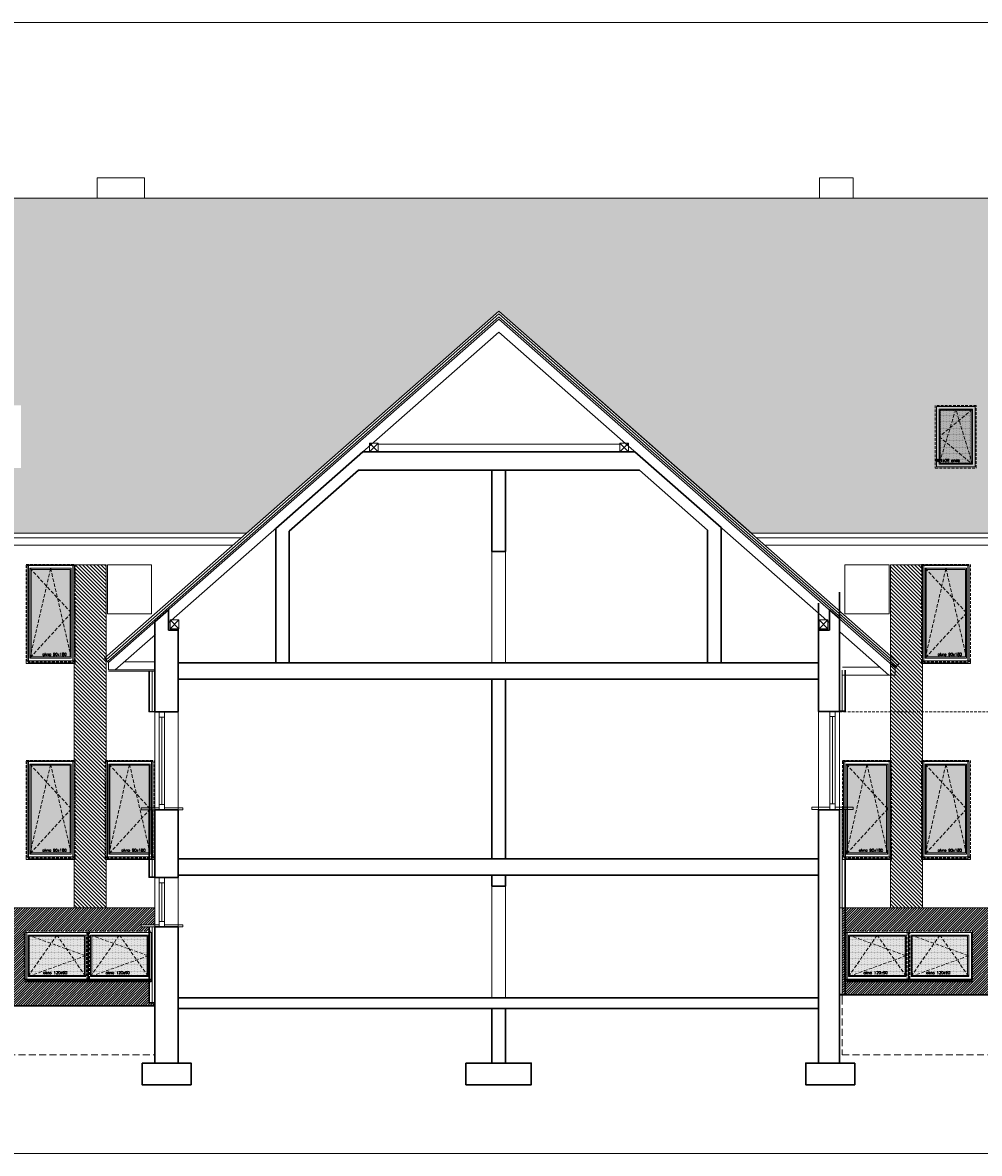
# Model space of a CAD drawing. Header units: millimetres. Extents: x 23192 to 177760, y -399809 to -79279.
# Tile 7 of 256: x 56499 to 58257, y -241830 to -239753. Entities that reach past the tile are written whole.
import ezdxf

# ---------------------------------------------------------------- set-up
doc = ezdxf.new("R2010")
doc.units = ezdxf.units.MM
for name, pattern in [('CACHE', [9.525, 6.35, -3.175]), ('CARKOVANA', [7.5, 5, -2.5]), ('HIDDEN', [9.525, 6.35, -3.175])]:
    doc.linetypes.add(name, pattern=pattern)
doc.layers.get('0').update_dxf_attribs({"lineweight": 0})
for name, color, linetype, lineweight in [('! opisy okien elewacja', 7, 'Continuous', 0), ('!! 0_ Istn-okna', 6, 'Continuous', 13), ('!! 0_ Istn-sciany', 3, 'Continuous', 30), ('!! 0_ Istn-widok', 1, 'Continuous', 15), ('!! 0_ WIDOK ELEWACJA', 4, 'Continuous', 0), ('!! 0_Istn-cienka', 4, 'Continuous', 9), ('!! 0_Istn-drzwi', 1, 'Continuous', 13), ('!! 1_ tynk zewn  - nowy', 21, 'Continuous', 20), ('!! 1_Hatch dach', 252, 'Continuous', 5), ('!! 2_ remont Ocieplenie', 4, 'ZIGZAG', 5), ('!! 2_NOWE OKNA WIDOk - remont', 140, 'Continuous', 5), ('!! 2_TYNK OBRYS', 252, 'Continuous', 13)]:
    doc.layers.add(name, color=color, linetype=linetype, lineweight=lineweight)
for name, color, linetype, lineweight, true_color in [('!! 1_ELEWACJA KOLOR', 7, 'Continuous', 13, 0x6888bb), ('!! 1_Wyburzenia', 252, 'CARKOVANA', 13, 0x696969), ('!! 2_ELEWACJA COKÓŁ', 9, 'Continuous', 13, 0x808080)]:
    doc.layers.add(name, color=color, linetype=linetype, lineweight=lineweight, true_color=true_color)
doc.styles.add('TXT', font='simplex.shx')
doc.linetypes.add('ZIGZAG', pattern='A,0.00254,-5.08,[131,ltypeshp.shx,S=5.08,R=0,X=-5.08,Y=0],-10.16,[131,ltypeshp.shx,S=5.08,R=180,X=5.08,Y=0],-5.08', length=20.32254)
pattern_1 = [(45, (-4038.4983, -39195.6034), (-2.24506403, 2.24506403), [])]

# ---------------------------------------------------------------- blocks, each defined once
blk = doc.blocks.new('okno 90x180')
at = {"layer": '!! 1_Hatch dach', "true_color": 0x575757}
h = blk.add_hatch(dxfattribs=at)
h.set_pattern_fill('DOTS', color=251)
h.set_pattern_definition([(0, (-9632.3096, -11392.1331), (0.79375, 1.5875), [0, -1.5875])])
h.paths.add_polyline_path([(9, -10), (81, -10), (81, -171), (9, -171)])
at = {"layer": '!! 0_ Istn-okna', "linetype": 'CARKOVANA', "lineweight": 5}
blk.add_lwpolyline([(0, -1), (90, -1), (90, -180), (0, -180)], close=True, dxfattribs=at)
at = {"layer": '!! 0_ Istn-okna'}
for points in [[(2, -3), (88, -3), (88, -178), (2, -178)], [(7, -8), (83, -8), (83, -173), (7, -173)], [(9, -10), (81, -10), (81, -171), (9, -171)], [(0, -178), (90, -178), (90, -183), (0, -183)]]:
    blk.add_lwpolyline(points, close=True, dxfattribs=at)
at = {"layer": '!! 1_Hatch dach', "color": 251, "linetype": 'CACHE', "true_color": 0x575757}
for points in [[(7, -173), (45, -8), (83, -173)], [(7, -8), (83, -90), (7, -173)]]:
    blk.add_lwpolyline(points, dxfattribs=at)
at = {"insert": (30.1, -163.6), "char_height": 5, "attachment_point": 1, "style": 'TXT'}
blk.add_mtext_dynamic_manual_height_columns('okno 90x180', width=52.63, gutter_width=75, heights=[0], dxfattribs=at)
blk = doc.blocks.new('okno 115x115')
at = {"layer": '!! 1_Hatch dach', "true_color": 0x575757}
h = blk.add_hatch(dxfattribs=at)
h.set_pattern_fill('DOTS', color=251, angle=360)
h.set_pattern_definition([(360, (-21873.4686, 1906.5186), (0.79375, 1.5875), [0, -1.5875])])
h.paths.add_polyline_path([(-12259.7, 13266.7), (-12157.7, 13266.7), (-12157.7, 13194.7), (-12259.7, 13194.7)])
h = blk.add_hatch(dxfattribs=at)
h.set_pattern_fill('ANSI31', color=251, scale=0.2, angle=360)
h.paths.add_polyline_path([(-12264.2, 13187.7), (-12153.2, 13187.7), (-12153.2, 13182.7), (-12264.2, 13182.7)])
at = {"layer": '!! 0_ Istn-okna', "linetype": 'CARKOVANA', "lineweight": 5}
blk.add_lwpolyline([(-12268.7, 13275.7), (-12148.7, 13275.7), (-12148.7, 13185.7), (-12268.7, 13185.7)], close=True, dxfattribs=at)
at = {"layer": '!! 0_ Istn-okna'}
for points in [[(-12266.7, 13273.7), (-12150.7, 13273.7), (-12150.7, 13187.7), (-12266.7, 13187.7)], [(-12261.7, 13268.7), (-12155.7, 13268.7), (-12155.7, 13192.7), (-12261.7, 13192.7)], [(-12259.7, 13266.7), (-12157.7, 13266.7), (-12157.7, 13194.7), (-12259.7, 13194.7)], [(-12266.7, 13187.7), (-12150.7, 13187.7), (-12150.7, 13182.7), (-12266.7, 13182.7)]]:
    blk.add_lwpolyline(points, close=True, dxfattribs=at)
at = {"layer": '!! 1_Hatch dach', "color": 251, "linetype": 'CACHE', "true_color": 0x575757}
for points in [[(-12261.7, 13192.7), (-12208.7, 13268.7), (-12155.7, 13192.7)], [(-12261.7, 13268.7), (-12155.7, 13230.7), (-12261.7, 13192.7)]]:
    blk.add_lwpolyline(points, dxfattribs=at)
at = {"insert": (-12234.1, 13202.1), "char_height": 5, "attachment_point": 1, "style": 'TXT'}
blk.add_mtext_dynamic_manual_height_columns('okno 120x90', width=52.63, gutter_width=75, heights=[0], dxfattribs=at)
blk = doc.blocks.new('OKNO POŁACIOWE')
at = {"layer": '!! 1_Hatch dach', "true_color": 0x575757}
h = blk.add_hatch(dxfattribs=at)
h.set_pattern_fill('DOTS', color=251)
h.set_pattern_definition([(0, (62967.6391, -229507.4222), (0.79375, 1.5875), [0, -1.5875])])
h.paths.add_polyline_path([(72608.9, -218174.3), (72665.9, -218174.3), (72665.9, -218271.3), (72608.9, -218271.3)])
at = {"layer": '!! 0_ Istn-okna', "linetype": 'CARKOVANA', "lineweight": 5}
blk.add_lwpolyline([(72599.9, -218165.3), (72674.9, -218165.3), (72674.9, -218280.3), (72599.9, -218280.3)], close=True, dxfattribs=at)
at = {"layer": '!! 0_ Istn-okna'}
for points in [[(72601.9, -218167.3), (72672.9, -218167.3), (72672.9, -218278.3), (72601.9, -218278.3)], [(72606.9, -218172.3), (72667.9, -218172.3), (72667.9, -218273.3), (72606.9, -218273.3)], [(72608.9, -218174.3), (72665.9, -218174.3), (72665.9, -218271.3), (72608.9, -218271.3)]]:
    blk.add_lwpolyline(points, close=True, dxfattribs=at)
at = {"layer": '!! 1_Hatch dach', "color": 251, "linetype": 'CACHE', "true_color": 0x575757}
for points in [[(72606.9, -218273.3), (72637.4, -218172.3), (72667.9, -218273.3)], [(72606.9, -218172.3), (72667.9, -218222.8), (72606.9, -218273.3)]]:
    blk.add_lwpolyline(points, dxfattribs=at)
at = {"insert": (72630, -218263.9), "char_height": 5, "attachment_point": 1, "style": 'TXT'}
blk.add_mtext_dynamic_manual_height_columns('okno 90x180', width=52.63, gutter_width=75, heights=[0], dxfattribs=at)

msp = doc.modelspace()

# ---------------------------------------------------------------- hatches: boundary and pattern name
at = {"layer": '!! 1_ELEWACJA KOLOR', "true_color": 0x315442}
h = msp.add_hatch(dxfattribs=at)
h.set_pattern_fill('ANSI31', color=129, scale=1.5, angle=-90)
h.paths.add_polyline_path([(56593.56903, -240749.35053), (56652.56903, -240749.35053), (56652.56903, -241379.35053), (56593.56903, -241379.35053)])
h = msp.add_hatch(dxfattribs=at)
h.set_pattern_fill('ANSI31', color=129, scale=1.5, angle=-90)
h.paths.add_polyline_path([(58093.56903, -240749.35053), (58152.56903, -240749.35053), (58152.56903, -241379.35053), (58093.56903, -241379.35053)])
at = {"layer": '!! 1_Hatch dach', "true_color": 0x990000}
h = msp.add_hatch(dxfattribs=at)
h.set_pattern_fill('AR-B88', color=14, scale=0.1, angle=180)
h.paths.add_polyline_path([(58873.06903, -240075.35053), (55873.06903, -240075.35053), (56246.33593, -240349.80011), (56239.06903, -240358.05796), (56239.06903, -240371.5708), (56227.17773, -240371.5708), (56190.56903, -240371.5708), (56190.56903, -240621.52607), (55555.56903, -240621.52607), (55555.56903, -240371.5708), (55507.06903, -240371.5708), (55507.06903, -240358.05796), (55499.80212, -240349.80011), (55873.06903, -240075.35053), (54941.06903, -240075.35053), (54941.06903, -240691.16861), (56910.29832, -240691.16861), (57374.31903, -240282.83038), (57838.33974, -240691.16861), (59895.06903, -240691.16861), (59895.06903, -240075.35053), (58873.06903, -240075.35053), (59246.33593, -240349.80011), (59239.06903, -240358.05796), (59239.06903, -240371.5708), (59227.17773, -240371.5708), (59190.56903, -240371.5708), (59190.56903, -240621.52607), (58555.56903, -240621.52607), (58555.56903, -240371.5708), (58507.06903, -240371.5708), (58507.06903, -240358.05796), (58499.80212, -240349.80011)])
h.paths.add_polyline_path([(56496.06903, -240456.15298), (56496.06903, -240571.15298), (56421.06903, -240571.15298), (56421.06903, -240456.15298)], flags=16)
h.paths.add_polyline_path([(56489.06903, -240463.15298), (56489.06903, -240564.15298), (56428.06903, -240564.15298), (56428.06903, -240463.15298)], flags=0)
h.paths.add_polyline_path([(56487.06903, -240465.15298), (56487.06903, -240511.99724), (56489.06903, -240513.65298), (56487.06903, -240515.30872), (56487.06903, -240557.53003), (56488.46507, -240562.15298), (56430.48487, -240562.15298), (56428.06903, -240564.15298), (56430.06903, -240557.53003), (56430.06903, -240464.80872), (56430.48487, -240465.15298), (56457.96507, -240465.15298), (56458.56903, -240463.15298), (56459.17299, -240465.15298)], flags=0)
h.paths.add_polyline_path([(59495.06903, -240456.15298), (59570.06903, -240456.15298), (59570.06903, -240571.15298), (59495.06903, -240571.15298)], flags=16)
h.paths.add_polyline_path([(59502.06903, -240463.15298), (59563.06903, -240463.15298), (59563.06903, -240564.15298), (59502.06903, -240564.15298)], flags=0)
h.paths.add_polyline_path([(59504.06903, -240464.80872), (59504.48487, -240465.15298), (59531.96507, -240465.15298), (59532.56903, -240463.15298), (59533.17299, -240465.15298), (59561.06903, -240465.15298), (59561.06903, -240511.99724), (59563.06903, -240513.65298), (59561.06903, -240515.30872), (59561.06903, -240557.53003), (59562.46507, -240562.15298), (59504.48487, -240562.15298), (59502.06903, -240564.15298), (59504.06903, -240557.53003)], flags=0)
h.paths.add_polyline_path([(55345.06903, -240456.15298), (55345.06903, -240571.15298), (55270.06903, -240571.15298), (55270.06903, -240456.15298)], flags=16)
h.paths.add_polyline_path([(55338.06903, -240463.15298), (55338.06903, -240564.15298), (55277.06903, -240564.15298), (55277.06903, -240463.15298)], flags=0)
h.paths.add_polyline_path([(55336.06903, -240465.15298), (55336.06903, -240511.99724), (55338.06903, -240513.65298), (55336.06903, -240515.30872), (55336.06903, -240557.53003), (55337.46507, -240562.15298), (55279.48487, -240562.15298), (55277.06903, -240564.15298), (55279.06903, -240557.53003), (55279.06903, -240464.80872), (55279.48487, -240465.15298), (55306.96507, -240465.15298), (55307.56903, -240463.15298), (55308.17299, -240465.15298)], flags=0)
h.paths.add_polyline_path([(55298.89678, -240560.99335), (55349.01583, -240560.99335), (55349.01583, -240553.49335), (55298.89678, -240553.49335)], flags=24)
h.paths.add_polyline_path([(56449.89678, -240560.99335), (56500.01583, -240560.99335), (56500.01583, -240553.49335), (56449.89678, -240553.49335)], flags=24)
h.paths.add_polyline_path([(59523.89678, -240560.99335), (59574.01583, -240560.99335), (59574.01583, -240553.49335), (59523.89678, -240553.49335)], flags=24)
at = {"layer": '!! 2_ELEWACJA COKÓŁ', "true_color": 0x2b2b2c}
h = msp.add_hatch(dxfattribs=at)
h.set_pattern_fill('ANSI31', color=250)
h.set_pattern_definition(pattern_1)
h.paths.add_polyline_path([(56742.06903, -241379.35053), (54963.06903, -241379.35053), (54963.06903, -241559.35053), (56742.06903, -241559.35053), (56742.06903, -241554.35053), (56731.06903, -241554.35053), (56731.06903, -241514.35053), (56504.57562, -241514.35053), (56504.57562, -241422.35053), (56619.57562, -241422.35053), (56731.06903, -241422.35053), (56731.06903, -241414.35053), (56716.92188, -241414.35053), (56716.92188, -241410.43531), (56742.06903, -241410.43531)])
h.paths.add_polyline_path([(55719.57562, -241422.35053), (55836.57562, -241422.35053), (55836.57562, -241514.35053), (55604.57562, -241514.35053), (55604.57562, -241422.35053)], flags=16)
h.paths.add_polyline_path([(55717.57562, -241424.35053), (55717.57562, -241510.35053), (55606.57562, -241510.35053), (55606.57562, -241424.35053)], flags=0)
h.paths.add_polyline_path([(55712.57562, -241429.35053), (55712.57562, -241505.35053), (55611.57562, -241505.35053), (55611.57562, -241429.35053)], flags=0)
h.paths.add_polyline_path([(55662.07562, -241429.35053), (55663.40457, -241431.35053), (55710.57562, -241431.35053), (55710.57562, -241466.59806), (55712.57562, -241467.35053), (55710.57562, -241468.10301), (55710.57562, -241502.34063), (55711.24668, -241503.35053), (55616.89141, -241503.35053), (55611.57562, -241505.35053), (55613.57562, -241502.34063), (55613.57562, -241430.10301), (55616.89141, -241431.35053), (55660.74668, -241431.35053)], flags=0)
h.paths.add_polyline_path([(55721.57562, -241424.35053), (55832.57562, -241424.35053), (55832.57562, -241510.35053), (55721.57562, -241510.35053)], flags=0)
h.paths.add_polyline_path([(55726.57562, -241429.35053), (55827.57562, -241429.35053), (55827.57562, -241505.35053), (55726.57562, -241505.35053)], flags=0)
h.paths.add_polyline_path([(55731.89141, -241431.35053), (55775.74668, -241431.35053), (55777.07562, -241429.35053), (55778.40457, -241431.35053), (55825.57562, -241431.35053), (55825.57562, -241466.59806), (55827.57562, -241467.35053), (55825.57562, -241468.10301), (55825.57562, -241502.34063), (55826.24668, -241503.35053), (55731.89141, -241503.35053), (55726.57562, -241505.35053), (55728.57562, -241502.34063), (55728.57562, -241430.10301)], flags=0)
h.paths.add_polyline_path([(55536.57562, -241514.35053), (55304.57562, -241514.35053), (55304.57562, -241422.35053), (55419.57562, -241422.35053), (55536.57562, -241422.35053)], flags=16)
h.paths.add_polyline_path([(55532.57562, -241424.35053), (55532.57562, -241510.35053), (55421.57562, -241510.35053), (55421.57562, -241424.35053)], flags=0)
h.paths.add_polyline_path([(55527.57562, -241429.35053), (55527.57562, -241505.35053), (55426.57562, -241505.35053), (55426.57562, -241429.35053)], flags=0)
h.paths.add_polyline_path([(55525.57562, -241431.35053), (55525.57562, -241466.59806), (55527.57562, -241467.35053), (55525.57562, -241468.10301), (55525.57562, -241502.34063), (55526.24668, -241503.35053), (55431.89141, -241503.35053), (55426.57562, -241505.35053), (55428.57562, -241502.34063), (55428.57562, -241430.10301), (55431.89141, -241431.35053), (55475.74668, -241431.35053), (55477.07562, -241429.35053), (55478.40457, -241431.35053)], flags=0)
h.paths.add_polyline_path([(55417.57562, -241424.35053), (55417.57562, -241510.35053), (55306.57562, -241510.35053), (55306.57562, -241424.35053)], flags=0)
h.paths.add_polyline_path([(55412.57562, -241429.35053), (55412.57562, -241505.35053), (55311.57562, -241505.35053), (55311.57562, -241429.35053)], flags=0)
h.paths.add_polyline_path([(55904.57562, -241422.35053), (56019.57562, -241422.35053), (56136.57562, -241422.35053), (56136.57562, -241514.35053), (55904.57562, -241514.35053)], flags=16)
h.paths.add_polyline_path([(55410.57562, -241431.35053), (55410.57562, -241466.59806), (55412.57562, -241467.35053), (55410.57562, -241468.10301), (55410.57562, -241502.34063), (55411.24668, -241503.35053), (55316.89141, -241503.35053), (55311.57562, -241505.35053), (55313.57562, -241502.34063), (55313.57562, -241430.10301), (55316.89141, -241431.35053), (55360.74668, -241431.35053), (55362.07562, -241429.35053), (55363.40457, -241431.35053)], flags=0)
h.paths.add_polyline_path([(55906.57562, -241424.35053), (56017.57562, -241424.35053), (56017.57562, -241510.35053), (55906.57562, -241510.35053)], flags=0)
h.paths.add_polyline_path([(55911.57562, -241429.35053), (56012.57562, -241429.35053), (56012.57562, -241505.35053), (55911.57562, -241505.35053)], flags=0)
h.paths.add_polyline_path([(55913.57562, -241430.10301), (55916.89141, -241431.35053), (55960.74668, -241431.35053), (55962.07562, -241429.35053), (55963.40457, -241431.35053), (56010.57562, -241431.35053), (56010.57562, -241466.59806), (56012.57562, -241467.35053), (56010.57562, -241468.10301), (56010.57562, -241502.34063), (56011.24668, -241503.35053), (55916.89141, -241503.35053), (55911.57562, -241505.35053), (55913.57562, -241502.34063)], flags=0)
h.paths.add_polyline_path([(56021.57562, -241424.35053), (56132.57562, -241424.35053), (56132.57562, -241510.35053), (56021.57562, -241510.35053)], flags=0)
h.paths.add_polyline_path([(56026.57562, -241429.35053), (56127.57562, -241429.35053), (56127.57562, -241505.35053), (56026.57562, -241505.35053)], flags=0)
h.paths.add_polyline_path([(56028.57562, -241430.10301), (56031.89141, -241431.35053), (56075.74668, -241431.35053), (56077.07562, -241429.35053), (56078.40457, -241431.35053), (56125.57562, -241431.35053), (56125.57562, -241466.59806), (56127.57562, -241467.35053), (56125.57562, -241468.10301), (56125.57562, -241502.34063), (56126.24668, -241503.35053), (56031.89141, -241503.35053), (56026.57562, -241505.35053), (56028.57562, -241502.34063)], flags=0)
h.paths.add_polyline_path([(55236.57562, -241514.35053), (55004.57562, -241514.35053), (55004.57562, -241422.35053), (55119.57562, -241422.35053), (55236.57562, -241422.35053)], flags=16)
h.paths.add_polyline_path([(55232.57562, -241424.35053), (55232.57562, -241510.35053), (55121.57562, -241510.35053), (55121.57562, -241424.35053)], flags=0)
h.paths.add_polyline_path([(55227.57562, -241429.35053), (55227.57562, -241505.35053), (55126.57562, -241505.35053), (55126.57562, -241429.35053)], flags=0)
h.paths.add_polyline_path([(55225.57562, -241431.35053), (55225.57562, -241466.59806), (55227.57562, -241467.35053), (55225.57562, -241468.10301), (55225.57562, -241502.34063), (55226.24668, -241503.35053), (55131.89141, -241503.35053), (55126.57562, -241505.35053), (55128.57562, -241502.34063), (55128.57562, -241430.10301), (55131.89141, -241431.35053), (55175.74668, -241431.35053), (55177.07562, -241429.35053), (55178.40457, -241431.35053)], flags=0)
h.paths.add_polyline_path([(55117.57562, -241424.35053), (55117.57562, -241510.35053), (55006.57562, -241510.35053), (55006.57562, -241424.35053)], flags=0)
h.paths.add_polyline_path([(55112.57562, -241429.35053), (55112.57562, -241505.35053), (55011.57562, -241505.35053), (55011.57562, -241429.35053)], flags=0)
h.paths.add_polyline_path([(56204.57562, -241422.35053), (56319.57562, -241422.35053), (56436.57562, -241422.35053), (56436.57562, -241514.35053), (56204.57562, -241514.35053)], flags=16)
h.paths.add_polyline_path([(55110.57562, -241431.35053), (55110.57562, -241466.59806), (55112.57562, -241467.35053), (55110.57562, -241468.10301), (55110.57562, -241502.34063), (55111.24668, -241503.35053), (55016.89141, -241503.35053), (55011.57562, -241505.35053), (55013.57562, -241502.34063), (55013.57562, -241430.10301), (55016.89141, -241431.35053), (55060.74668, -241431.35053), (55062.07562, -241429.35053), (55063.40457, -241431.35053)], flags=0)
h.paths.add_polyline_path([(56206.57562, -241424.35053), (56317.57562, -241424.35053), (56317.57562, -241510.35053), (56206.57562, -241510.35053)], flags=0)
h.paths.add_polyline_path([(56211.57562, -241429.35053), (56312.57562, -241429.35053), (56312.57562, -241505.35053), (56211.57562, -241505.35053)], flags=0)
h.paths.add_polyline_path([(56213.57562, -241430.10301), (56216.89141, -241431.35053), (56260.74668, -241431.35053), (56262.07562, -241429.35053), (56263.40457, -241431.35053), (56310.57562, -241431.35053), (56310.57562, -241466.59806), (56312.57562, -241467.35053), (56310.57562, -241468.10301), (56310.57562, -241502.34063), (56311.24668, -241503.35053), (56216.89141, -241503.35053), (56211.57562, -241505.35053), (56213.57562, -241502.34063)], flags=0)
h.paths.add_polyline_path([(56321.57562, -241424.35053), (56432.57562, -241424.35053), (56432.57562, -241510.35053), (56321.57562, -241510.35053)], flags=0)
h.paths.add_polyline_path([(56326.57562, -241429.35053), (56427.57562, -241429.35053), (56427.57562, -241505.35053), (56326.57562, -241505.35053)], flags=0)
h.paths.add_polyline_path([(56328.57562, -241430.10301), (56331.89141, -241431.35053), (56375.74668, -241431.35053), (56377.07562, -241429.35053), (56378.40457, -241431.35053), (56425.57562, -241431.35053), (56425.57562, -241466.59806), (56427.57562, -241467.35053), (56425.57562, -241468.10301), (56425.57562, -241502.34063), (56426.24668, -241503.35053), (56331.89141, -241503.35053), (56326.57562, -241505.35053), (56328.57562, -241502.34063)], flags=0)
h.paths.add_polyline_path([(56350.40337, -241502.1909), (56399.57004, -241502.1909), (56399.57004, -241494.6909), (56350.40337, -241494.6909)], flags=8)
h.paths.add_polyline_path([(56235.40337, -241502.1909), (56284.57004, -241502.1909), (56284.57004, -241494.6909), (56235.40337, -241494.6909)], flags=8)
h.paths.add_polyline_path([(56050.40337, -241502.1909), (56099.57004, -241502.1909), (56099.57004, -241494.6909), (56050.40337, -241494.6909)], flags=8)
h.paths.add_polyline_path([(55935.40337, -241502.1909), (55984.57004, -241502.1909), (55984.57004, -241494.6909), (55935.40337, -241494.6909)], flags=8)
h.paths.add_polyline_path([(55750.40337, -241502.1909), (55799.57004, -241502.1909), (55799.57004, -241494.6909), (55750.40337, -241494.6909)], flags=8)
h.paths.add_polyline_path([(55635.40337, -241502.1909), (55684.57004, -241502.1909), (55684.57004, -241494.6909), (55635.40337, -241494.6909)], flags=8)
h.paths.add_polyline_path([(55450.40337, -241502.1909), (55499.57004, -241502.1909), (55499.57004, -241494.6909), (55450.40337, -241494.6909)], flags=8)
h.paths.add_polyline_path([(55335.40337, -241502.1909), (55384.57004, -241502.1909), (55384.57004, -241494.6909), (55335.40337, -241494.6909)], flags=8)
h.paths.add_polyline_path([(55150.40337, -241502.1909), (55199.57004, -241502.1909), (55199.57004, -241494.6909), (55150.40337, -241494.6909)], flags=8)
h.paths.add_polyline_path([(55035.40337, -241502.1909), (55084.57004, -241502.1909), (55084.57004, -241494.6909), (55035.40337, -241494.6909)], flags=8)
h = msp.add_hatch(dxfattribs=at)
h.set_pattern_fill('ANSI31', color=250)
h.set_pattern_definition(pattern_1)
h.paths.add_polyline_path([(59805.06903, -241379.35053), (58005.06903, -241379.35053), (58005.06903, -241538.93262), (59805.06903, -241538.93262)])
h.paths.add_polyline_path([(59212.06903, -241422.35053), (59327.06903, -241422.35053), (59444.06903, -241422.35053), (59444.06903, -241514.35053), (59212.06903, -241514.35053)], flags=16)
h.paths.add_polyline_path([(59214.06903, -241424.35053), (59325.06903, -241424.35053), (59325.06903, -241510.35053), (59214.06903, -241510.35053)], flags=0)
h.paths.add_polyline_path([(59219.06903, -241429.35053), (59320.06903, -241429.35053), (59320.06903, -241505.35053), (59219.06903, -241505.35053)], flags=0)
h.paths.add_polyline_path([(59224.38482, -241431.35053), (59268.24008, -241431.35053), (59269.56903, -241429.35053), (59270.89798, -241431.35053), (59318.06903, -241431.35053), (59318.06903, -241466.59806), (59320.06903, -241467.35053), (59318.06903, -241468.10301), (59318.06903, -241502.34063), (59318.74008, -241503.35053), (59224.38482, -241503.35053), (59219.06903, -241505.35053), (59221.06903, -241502.34063), (59221.06903, -241430.10301)], flags=0)
h.paths.add_polyline_path([(59144.06903, -241514.35053), (58912.06903, -241514.35053), (58912.06903, -241422.35053), (59027.06903, -241422.35053), (59144.06903, -241422.35053)], flags=16)
h.paths.add_polyline_path([(59140.06903, -241424.35053), (59140.06903, -241510.35053), (59029.06903, -241510.35053), (59029.06903, -241424.35053)], flags=0)
h.paths.add_polyline_path([(59135.06903, -241429.35053), (59135.06903, -241505.35053), (59034.06903, -241505.35053), (59034.06903, -241429.35053)], flags=0)
h.paths.add_polyline_path([(59133.06903, -241431.35053), (59133.06903, -241466.59806), (59135.06903, -241467.35053), (59133.06903, -241468.10301), (59133.06903, -241502.34063), (59133.74008, -241503.35053), (59039.38482, -241503.35053), (59034.06903, -241505.35053), (59036.06903, -241502.34063), (59036.06903, -241430.10301), (59039.38482, -241431.35053), (59083.24008, -241431.35053), (59084.56903, -241429.35053), (59085.89798, -241431.35053)], flags=0)
h.paths.add_polyline_path([(59329.06903, -241424.35053), (59440.06903, -241424.35053), (59440.06903, -241510.35053), (59329.06903, -241510.35053)], flags=0)
h.paths.add_polyline_path([(59334.06903, -241429.35053), (59435.06903, -241429.35053), (59435.06903, -241505.35053), (59334.06903, -241505.35053)], flags=0)
h.paths.add_polyline_path([(59339.38482, -241431.35053), (59383.24008, -241431.35053), (59384.56903, -241429.35053), (59385.89798, -241431.35053), (59433.06903, -241431.35053), (59433.06903, -241466.59806), (59435.06903, -241467.35053), (59433.06903, -241468.10301), (59433.06903, -241502.34063), (59433.74008, -241503.35053), (59339.38482, -241503.35053), (59334.06903, -241505.35053), (59336.06903, -241502.34063), (59336.06903, -241430.10301)], flags=0)
h.paths.add_polyline_path([(59025.06903, -241424.35053), (59025.06903, -241510.35053), (58914.06903, -241510.35053), (58914.06903, -241424.35053)], flags=0)
h.paths.add_polyline_path([(59020.06903, -241429.35053), (59020.06903, -241505.35053), (58919.06903, -241505.35053), (58919.06903, -241429.35053)], flags=0)
h.paths.add_polyline_path([(59018.06903, -241431.35053), (59018.06903, -241466.59806), (59020.06903, -241467.35053), (59018.06903, -241468.10301), (59018.06903, -241502.34063), (59018.74008, -241503.35053), (58924.38482, -241503.35053), (58919.06903, -241505.35053), (58921.06903, -241502.34063), (58921.06903, -241430.10301), (58924.38482, -241431.35053), (58968.24008, -241431.35053), (58969.56903, -241429.35053), (58970.89798, -241431.35053)], flags=0)
h.paths.add_polyline_path([(59512.06903, -241422.35053), (59627.06903, -241422.35053), (59744.06903, -241422.35053), (59744.06903, -241514.35053), (59512.06903, -241514.35053)], flags=16)
h.paths.add_polyline_path([(59514.06903, -241424.35053), (59625.06903, -241424.35053), (59625.06903, -241510.35053), (59514.06903, -241510.35053)], flags=0)
h.paths.add_polyline_path([(59519.06903, -241429.35053), (59620.06903, -241429.35053), (59620.06903, -241505.35053), (59519.06903, -241505.35053)], flags=0)
h.paths.add_polyline_path([(59521.06903, -241430.10301), (59524.38482, -241431.35053), (59568.24008, -241431.35053), (59569.56903, -241429.35053), (59570.89798, -241431.35053), (59618.06903, -241431.35053), (59618.06903, -241466.59806), (59620.06903, -241467.35053), (59618.06903, -241468.10301), (59618.06903, -241502.34063), (59618.74008, -241503.35053), (59524.38482, -241503.35053), (59519.06903, -241505.35053), (59521.06903, -241502.34063)], flags=0)
h.paths.add_polyline_path([(58844.06903, -241514.35053), (58612.06903, -241514.35053), (58612.06903, -241422.35053), (58727.06903, -241422.35053), (58844.06903, -241422.35053)], flags=16)
h.paths.add_polyline_path([(58840.06903, -241424.35053), (58840.06903, -241510.35053), (58729.06903, -241510.35053), (58729.06903, -241424.35053)], flags=0)
h.paths.add_polyline_path([(58835.06903, -241429.35053), (58835.06903, -241505.35053), (58734.06903, -241505.35053), (58734.06903, -241429.35053)], flags=0)
h.paths.add_polyline_path([(58833.06903, -241431.35053), (58833.06903, -241466.59806), (58835.06903, -241467.35053), (58833.06903, -241468.10301), (58833.06903, -241502.34063), (58833.74008, -241503.35053), (58739.38482, -241503.35053), (58734.06903, -241505.35053), (58736.06903, -241502.34063), (58736.06903, -241430.10301), (58739.38482, -241431.35053), (58783.24008, -241431.35053), (58784.56903, -241429.35053), (58785.89798, -241431.35053)], flags=0)
h.paths.add_polyline_path([(59629.06903, -241424.35053), (59740.06903, -241424.35053), (59740.06903, -241510.35053), (59629.06903, -241510.35053)], flags=0)
h.paths.add_polyline_path([(59634.06903, -241429.35053), (59735.06903, -241429.35053), (59735.06903, -241505.35053), (59634.06903, -241505.35053)], flags=0)
h.paths.add_polyline_path([(59636.06903, -241430.10301), (59639.38482, -241431.35053), (59683.24008, -241431.35053), (59684.56903, -241429.35053), (59685.89798, -241431.35053), (59733.06903, -241431.35053), (59733.06903, -241466.59806), (59735.06903, -241467.35053), (59733.06903, -241468.10301), (59733.06903, -241502.34063), (59733.74008, -241503.35053), (59639.38482, -241503.35053), (59634.06903, -241505.35053), (59636.06903, -241502.34063)], flags=0)
h.paths.add_polyline_path([(58725.06903, -241424.35053), (58725.06903, -241510.35053), (58614.06903, -241510.35053), (58614.06903, -241424.35053)], flags=0)
h.paths.add_polyline_path([(58720.06903, -241429.35053), (58720.06903, -241505.35053), (58619.06903, -241505.35053), (58619.06903, -241429.35053)], flags=0)
h.paths.add_polyline_path([(58718.06903, -241431.35053), (58718.06903, -241466.59806), (58720.06903, -241467.35053), (58718.06903, -241468.10301), (58718.06903, -241502.34063), (58718.74008, -241503.35053), (58624.38482, -241503.35053), (58619.06903, -241505.35053), (58621.06903, -241502.34063), (58621.06903, -241430.10301), (58624.38482, -241431.35053), (58668.24008, -241431.35053), (58669.56903, -241429.35053), (58670.89798, -241431.35053)], flags=0)
h.paths.add_polyline_path([(58544.06903, -241514.35053), (58312.06903, -241514.35053), (58312.06903, -241422.35053), (58427.06903, -241422.35053), (58544.06903, -241422.35053)], flags=16)
h.paths.add_polyline_path([(58540.06903, -241424.35053), (58540.06903, -241510.35053), (58429.06903, -241510.35053), (58429.06903, -241424.35053)], flags=0)
h.paths.add_polyline_path([(58535.06903, -241429.35053), (58535.06903, -241505.35053), (58434.06903, -241505.35053), (58434.06903, -241429.35053)], flags=0)
h.paths.add_polyline_path([(58533.06903, -241431.35053), (58533.06903, -241466.59806), (58535.06903, -241467.35053), (58533.06903, -241468.10301), (58533.06903, -241502.34063), (58533.74008, -241503.35053), (58439.38482, -241503.35053), (58434.06903, -241505.35053), (58436.06903, -241502.34063), (58436.06903, -241430.10301), (58439.38482, -241431.35053), (58483.24008, -241431.35053), (58484.56903, -241429.35053), (58485.89798, -241431.35053)], flags=0)
h.paths.add_polyline_path([(58425.06903, -241424.35053), (58425.06903, -241510.35053), (58314.06903, -241510.35053), (58314.06903, -241424.35053)], flags=0)
h.paths.add_polyline_path([(58420.06903, -241429.35053), (58420.06903, -241505.35053), (58319.06903, -241505.35053), (58319.06903, -241429.35053)], flags=0)
h.paths.add_polyline_path([(58420.06903, -241467.35053), (58418.06903, -241468.10301), (58418.06903, -241502.34063), (58418.74008, -241503.35053), (58324.38482, -241503.35053), (58319.06903, -241505.35053), (58321.06903, -241502.34063), (58321.06903, -241430.10301), (58324.38482, -241431.35053), (58368.24008, -241431.35053), (58369.56903, -241429.35053), (58370.89798, -241431.35053), (58418.06903, -241431.35053), (58418.06903, -241466.59806)], flags=0)
h.paths.add_polyline_path([(58244.06903, -241514.35053), (58012.06903, -241514.35053), (58012.06903, -241422.35053), (58127.06903, -241422.35053), (58244.06903, -241422.35053)], flags=16)
h.paths.add_polyline_path([(58240.06903, -241424.35053), (58240.06903, -241510.35053), (58129.06903, -241510.35053), (58129.06903, -241424.35053)], flags=0)
h.paths.add_polyline_path([(58235.06903, -241429.35053), (58235.06903, -241505.35053), (58134.06903, -241505.35053), (58134.06903, -241429.35053)], flags=0)
h.paths.add_polyline_path([(58235.06903, -241467.35053), (58233.06903, -241468.10301), (58233.06903, -241502.34063), (58233.74008, -241503.35053), (58139.38482, -241503.35053), (58134.06903, -241505.35053), (58136.06903, -241502.34063), (58136.06903, -241430.10301), (58139.38482, -241431.35053), (58183.24008, -241431.35053), (58184.56903, -241429.35053), (58185.89798, -241431.35053), (58233.06903, -241431.35053), (58233.06903, -241466.59806)], flags=0)
h.paths.add_polyline_path([(58125.06903, -241424.35053), (58125.06903, -241510.35053), (58014.06903, -241510.35053), (58014.06903, -241424.35053)], flags=0)
h.paths.add_polyline_path([(58120.06903, -241429.35053), (58120.06903, -241505.35053), (58019.06903, -241505.35053), (58019.06903, -241429.35053)], flags=0)
h.paths.add_polyline_path([(58120.06903, -241467.35053), (58118.06903, -241468.10301), (58118.06903, -241502.34063), (58118.74008, -241503.35053), (58024.38482, -241503.35053), (58019.06903, -241505.35053), (58021.06903, -241502.34063), (58021.06903, -241430.10301), (58024.38482, -241431.35053), (58068.24008, -241431.35053), (58069.56903, -241429.35053), (58070.89798, -241431.35053), (58118.06903, -241431.35053), (58118.06903, -241466.59806)], flags=0)
h.paths.add_polyline_path([(59657.89678, -241502.1909), (59707.06345, -241502.1909), (59707.06345, -241494.6909), (59657.89678, -241494.6909)], flags=8)
h.paths.add_polyline_path([(59542.89678, -241502.1909), (59592.06345, -241502.1909), (59592.06345, -241494.6909), (59542.89678, -241494.6909)], flags=8)
h.paths.add_polyline_path([(59357.89678, -241502.1909), (59407.06345, -241502.1909), (59407.06345, -241494.6909), (59357.89678, -241494.6909)], flags=8)
h.paths.add_polyline_path([(59242.89678, -241502.1909), (59292.06345, -241502.1909), (59292.06345, -241494.6909), (59242.89678, -241494.6909)], flags=8)
h.paths.add_polyline_path([(59057.89678, -241502.1909), (59107.06345, -241502.1909), (59107.06345, -241494.6909), (59057.89678, -241494.6909)], flags=8)
h.paths.add_polyline_path([(58942.89678, -241502.1909), (58992.06345, -241502.1909), (58992.06345, -241494.6909), (58942.89678, -241494.6909)], flags=8)
h.paths.add_polyline_path([(58757.89678, -241502.1909), (58807.06345, -241502.1909), (58807.06345, -241494.6909), (58757.89678, -241494.6909)], flags=8)
h.paths.add_polyline_path([(58642.89678, -241502.1909), (58692.06345, -241502.1909), (58692.06345, -241494.6909), (58642.89678, -241494.6909)], flags=8)
h.paths.add_polyline_path([(58457.89678, -241502.1909), (58507.06345, -241502.1909), (58507.06345, -241494.6909), (58457.89678, -241494.6909)], flags=8)
h.paths.add_polyline_path([(58342.89678, -241502.1909), (58392.06345, -241502.1909), (58392.06345, -241494.6909), (58342.89678, -241494.6909)], flags=8)
h.paths.add_polyline_path([(58157.89678, -241502.1909), (58207.06345, -241502.1909), (58207.06345, -241494.6909), (58157.89678, -241494.6909)], flags=8)
h.paths.add_polyline_path([(58042.89678, -241502.1909), (58092.06345, -241502.1909), (58092.06345, -241494.6909), (58042.89678, -241494.6909)], flags=8)

# ---------------------------------------------------------------- linework, layer by layer
at = {"layer": '! opisy okien elewacja'}
msp.add_lwpolyline([(53420.42771, -239752.90582), (60543.65378, -239752.90582), (60543.65378, -241830.32956), (53420.42771, -241830.32956)], close=True, dxfattribs=at)
at = {"layer": '!! 0_ Istn-okna'}
for points in [[(56750.06903, -241018.97333), (56750.06903, -241199.35053)], [(56760.06903, -241018.97333), (56760.06903, -241199.35053)], [(57982.06903, -241017.97333), (57982.06903, -241198.35053)], [(57992.06903, -241017.97333), (57992.06903, -241198.35053)], [(56760.06903, -241028.97333), (56750.06903, -241028.97333)], [(56755.06903, -241028.97333), (56755.06903, -241189.35053)], [(57982.06903, -241027.97333), (57992.06903, -241027.97333)], [(57987.06903, -241027.97333), (57987.06903, -241188.35053)], [(57982.06903, -241188.35053), (57992.06903, -241188.35053)], [(56760.06903, -241189.35053), (56750.06903, -241189.35053)], [(56750.06903, -241323.35053), (56750.06903, -241414.35053)], [(56760.06903, -241333.35053), (56750.06903, -241333.35053)], [(56755.06903, -241333.35053), (56755.06903, -241404.35053)], [(56760.06903, -241323.35053), (56760.06903, -241414.35053)], [(56760.06903, -241404.35053), (56750.06903, -241404.35053)]]:
    msp.add_lwpolyline(points, dxfattribs=at)
for points in [[(56716.92188, -241199.35053), (56750.06903, -241199.35053), (56750.06903, -241195.43531), (56716.92188, -241195.43531)], [(56760.06903, -241199.35053), (56793.21618, -241199.35053), (56793.21618, -241195.43531), (56760.06903, -241195.43531)], [(57982.06903, -241198.35053), (57948.92188, -241198.35053), (57948.92188, -241194.43531), (57982.06903, -241194.43531)], [(58025.21618, -241198.35053), (57992.06903, -241198.35053), (57992.06903, -241194.43531), (58025.21618, -241194.43531)], [(56716.92188, -241414.35053), (56750.06903, -241414.35053), (56750.06903, -241410.43531), (56716.92188, -241410.43531)], [(56760.06903, -241414.35053), (56793.21618, -241414.35053), (56793.21618, -241410.43531), (56760.06903, -241410.43531)]]:
    msp.add_lwpolyline(points, close=True, dxfattribs=at)
at = {"layer": '!! 0_ Istn-sciany'}
for points in [[(56964.06903, -240682.48029), (57124.44376, -240541.35053)], [(57624.1943, -240541.35053), (57124.44376, -240541.35053)], [(57782.56903, -240680.72029), (57624.1943, -240541.35053)], [(56989.06903, -240687.12162), (57116.08162, -240575.35053)], [(57632.55643, -240575.35053), (57116.08162, -240575.35053)], [(57361.06903, -240575.35053), (57361.06903, -240724.35053)], [(57386.06903, -240575.35053), (57386.06903, -240724.35053)], [(57757.56903, -240685.36162), (57632.55643, -240575.35053)], [(56964.06903, -240929.35053), (56964.06903, -240682.48029)], [(56989.06903, -240929.35053), (56989.06903, -240687.12162)], [(57757.56903, -240929.35053), (57757.56903, -240685.36162)], [(57782.56903, -240929.35053), (57782.56903, -240680.72029)], [(57386.06903, -240724.35053), (57361.06903, -240724.35053)], [(58000.06903, -240799.02765), (58000.06903, -241018.35053)], [(56742.06903, -240853.86311), (56767.06903, -240831.86311)], [(56767.06903, -240869.35053), (56767.06903, -240831.86311)], [(57961.56903, -240819.35508), (57961.56903, -241018.35053)], [(57981.56903, -240869.35053), (57981.56903, -240831.86311)], [(57981.56903, -240831.86311), (58001.06903, -240849.02311)], [(57981.56903, -240869.35053), (57981.56903, -240831.86311)], [(58005.56903, -240852.98311), (57981.56903, -240831.86311)], [(56742.06903, -240853.86311), (56742.06903, -241018.35053)], [(56742.06903, -240853.86311), (56742.06903, -241018.35053)], [(56742.06903, -240853.86311), (56742.06903, -241018.35053)], [(56786.06903, -240869.35053), (56767.06903, -240869.35053)], [(56785.06903, -240869.35053), (56785.06903, -241018.35053)], [(57962.56903, -240869.35053), (57981.56903, -240869.35053)], [(57962.56903, -240869.35053), (57981.56903, -240869.35053)], [(57961.56903, -240929.35053), (56786.06903, -240929.35053)], [(57961.56903, -240959.35053), (56786.06903, -240959.35053)], [(57361.06903, -240959.35053), (57361.06903, -241289.35053)], [(57386.06903, -240959.35053), (57386.06903, -241289.35053)], [(56785.06903, -241018.97333), (56742.06903, -241018.97333)], [(58000.06903, -241018.35053), (57961.56903, -241018.35053)], [(56742.06903, -241199.35053), (56742.06903, -241323.35053)], [(56785.06903, -241199.35053), (56742.06903, -241199.35053)], [(56785.06903, -241199.35053), (56742.06903, -241199.35053)], [(56785.06903, -241199.35053), (56785.06903, -241323.35053)], [(57961.56903, -241199.35053), (57961.56903, -241664.35053)], [(58000.06903, -241199.35053), (57961.56903, -241199.35053)], [(58000.06903, -241199.35053), (58000.06903, -241664.35053)], [(57961.56903, -241289.35053), (56786.06903, -241289.35053)], [(56742.06903, -241323.35053), (56785.06903, -241323.35053)], [(57961.56903, -241319.35053), (56786.06903, -241319.35053)], [(57361.06903, -241319.35053), (57361.06903, -241339.35053)], [(57386.06903, -241319.35053), (57386.06903, -241339.35053)], [(57361.06903, -241339.35053), (57386.06903, -241339.35053)], [(56742.06903, -241414.35053), (56785.06903, -241414.35053)], [(56742.06903, -241414.35053), (56742.06903, -241664.35053)], [(56742.06903, -241414.35053), (56785.06903, -241414.35053)], [(56785.06903, -241414.35053), (56785.06903, -241664.35053)], [(59954.93486, -241538.93262), (58000.06903, -241538.93262)], [(56742.06903, -241559.35053), (53667.06903, -241559.35053)], [(56785.06903, -241544.35053), (57961.56903, -241544.35053)], [(56785.06903, -241564.35053), (57961.56903, -241564.35053)], [(57361.06903, -241564.35053), (57361.06903, -241664.35053)], [(57386.06903, -241564.35053), (57386.06903, -241664.35053)], [(56785.06903, -241664.35053), (56742.06903, -241664.35053)], [(57361.06903, -241664.35053), (57386.06903, -241664.35053)]]:
    msp.add_lwpolyline(points, dxfattribs=at)
for points in [[(56718.56903, -241664.35053), (56808.56903, -241664.35053), (56808.56903, -241704.35053), (56718.56903, -241704.35053)], [(57313.56903, -241664.35053), (57433.56903, -241664.35053), (57433.56903, -241704.35053), (57313.56903, -241704.35053)], [(58028.06903, -241664.35053), (57938.06903, -241664.35053), (57938.06903, -241704.35053), (58028.06903, -241704.35053)]]:
    msp.add_lwpolyline(points, close=True, dxfattribs=at)
at = {"layer": '!! 0_ Istn-widok'}
msp.add_lwpolyline([(57838.33974, -240691.16861), (59895.06903, -240691.16861)], dxfattribs=at)
at = {"layer": '!! 0_ WIDOK ELEWACJA'}
for points in [[(56636.06903, -240038.35053), (56723.06903, -240038.35053), (56723.06903, -240075.35053), (56636.06903, -240075.35053)], [(57963.06903, -240038.35053), (58025.06903, -240038.35053), (58025.06903, -240075.35053), (57963.06903, -240075.35053)], [(54941.06903, -240691.16861), (54941.06903, -240075.35053), (59895.06903, -240075.35053), (59895.06903, -240691.16861), (57838.33974, -240691.16861), (57374.31903, -240282.83038), (56910.29832, -240691.16861)], [(57152.45256, -240525.35053), (57136.45256, -240525.35053), (57136.45256, -240541.35053), (57152.45256, -240541.35053)], [(57152.45256, -240525.35053), (57136.45256, -240525.35053), (57136.45256, -240541.35053), (57152.45256, -240541.35053)], [(57596.18549, -240525.35053), (57612.18549, -240525.35053), (57612.18549, -240541.35053), (57596.18549, -240541.35053)], [(57596.18549, -240525.35053), (57612.18549, -240525.35053), (57612.18549, -240541.35053), (57596.18549, -240541.35053)], [(56510.06903, -240749.35053), (56591.06903, -240749.35053), (56591.06903, -240929.35053), (56510.06903, -240929.35053)], [(56655.06903, -240749.35053), (56736.06903, -240749.35053), (56736.06903, -240839.35053), (56655.06903, -240839.35053)], [(58010.06903, -240749.35053), (58091.06903, -240749.35053), (58091.06903, -240839.35053), (58010.06903, -240839.35053)], [(58155.06903, -240749.35053), (58236.06903, -240749.35053), (58236.06903, -240929.35053), (58155.06903, -240929.35053)], [(56786.06903, -240850.35053), (56770.06903, -240850.35053), (56770.06903, -240866.35053), (56786.06903, -240866.35053)], [(57962.56903, -240850.35053), (57978.56903, -240850.35053), (57978.56903, -240866.35053), (57962.56903, -240866.35053)], [(57962.56903, -240850.35053), (57978.56903, -240850.35053), (57978.56903, -240866.35053), (57962.56903, -240866.35053)], [(56510.06903, -241109.35053), (56591.06903, -241109.35053), (56591.06903, -241289.35053), (56510.06903, -241289.35053)], [(56655.06903, -241109.35053), (56736.06903, -241109.35053), (56736.06903, -241289.35053), (56655.06903, -241289.35053)], [(58010.06903, -241109.35053), (58091.06903, -241109.35053), (58091.06903, -241289.35053), (58010.06903, -241289.35053)], [(58155.06903, -241109.35053), (58236.06903, -241109.35053), (58236.06903, -241289.35053), (58155.06903, -241289.35053)], [(56736.57562, -241424.35053), (56736.57562, -241514.35053), (56506.57562, -241514.35053), (56506.57562, -241424.35053)], [(58244.06903, -241424.35053), (58244.06903, -241514.35053), (58014.06903, -241514.35053), (58014.06903, -241424.35053)]]:
    msp.add_lwpolyline(points, close=True, dxfattribs=at)
for points in [[(59895.06903, -240075.35053), (53582.06903, -240075.35053)], [(56649.80212, -240920.40526), (57374.31903, -240282.83038)], [(56652.44463, -240923.40811), (57374.31903, -240288.15864)], [(56655.08714, -240926.41096), (57374.31903, -240293.48691)], [(58109.83593, -240930.08526), (57374.31903, -240282.83038)], [(58107.19342, -240933.08811), (57374.31903, -240288.15864)], [(58104.55091, -240936.09096), (57374.31903, -240293.48691)], [(56657.06903, -240928.66311), (57374.31903, -240297.48311)], [(58102.56903, -240938.34311), (57374.31903, -240297.48311)], [(56767.06903, -240855.84029), (57374.31903, -240321.46029)], [(57981.56903, -240855.84029), (57374.31903, -240321.46029)], [(57136.45256, -240541.35053), (57152.45256, -240525.35053)], [(57152.45256, -240541.35053), (57136.45256, -240525.35053)], [(57136.45256, -240541.35053), (57152.45256, -240525.35053)], [(57152.45256, -240541.35053), (57136.45256, -240525.35053)], [(57596.18549, -240527.35053), (57152.45256, -240527.35053)], [(57612.18549, -240541.35053), (57596.18549, -240525.35053)], [(57596.18549, -240541.35053), (57612.18549, -240525.35053)], [(57612.18549, -240541.35053), (57596.18549, -240525.35053)], [(57596.18549, -240541.35053), (57612.18549, -240525.35053)], [(56910.29832, -240691.16861), (53582.06903, -240691.16861)], [(56900.9144, -240699.42645), (53582.06903, -240699.42645)], [(57847.72366, -240699.42645), (59895.06903, -240699.42645)], [(56885.55889, -240712.9393), (53582.06903, -240712.9393)], [(57361.06903, -240724.35053), (57361.06903, -240929.35053)], [(57386.06903, -240724.35053), (57386.06903, -240929.35053)], [(59895.06903, -240712.9393), (57864.81404, -240712.9393)], [(56770.06903, -240866.35053), (56786.06903, -240850.35053)], [(56786.06903, -240866.35053), (56770.06903, -240850.35053)], [(57978.56903, -240866.35053), (57962.56903, -240850.35053)], [(57962.56903, -240866.35053), (57978.56903, -240850.35053)], [(57978.56903, -240866.35053), (57962.56903, -240850.35053)], [(57962.56903, -240866.35053), (57978.56903, -240850.35053)], [(56668.96033, -240942.17595), (56743.06903, -240876.96029)], [(58090.67773, -240951.85595), (58001.06903, -240873.00029)], [(56649.80212, -240920.40526), (56657.06903, -240928.66311)], [(56649.80212, -240920.40526), (56657.06903, -240928.66311)], [(56657.06903, -240928.66311), (56657.06903, -240942.17595)], [(56657.06903, -240928.66311), (56657.06903, -240942.17595)], [(56742.06903, -240927.17595), (56686.00578, -240927.17595)], [(56742.06903, -240927.17595), (56686.00578, -240927.17595)], [(58005.56903, -240936.85595), (58073.63227, -240936.85595)], [(58005.56903, -240936.85595), (58073.63227, -240936.85595)], [(58109.83593, -240930.08526), (58102.56903, -240938.34311)], [(58109.83593, -240930.08526), (58102.56903, -240938.34311)], [(58102.56903, -240938.34311), (58102.56903, -240951.85595)], [(58102.56903, -240938.34311), (58102.56903, -240951.85595)], [(56742.06903, -240942.17595), (56657.06903, -240942.17595)], [(56668.96033, -240942.17595), (56657.06903, -240942.17595)], [(56742.06903, -240942.17595), (56657.06903, -240942.17595)], [(56668.96033, -240942.17595), (56657.06903, -240942.17595)], [(56742.06903, -240944.17595), (56657.06903, -240944.17595)], [(58005.56903, -240951.85595), (58102.56903, -240951.85595)], [(58005.56903, -240951.85595), (58102.56903, -240951.85595)], [(58090.67773, -240951.85595), (58102.56903, -240951.85595)], [(58090.67773, -240951.85595), (58102.56903, -240951.85595)], [(56742.06903, -241199.35053), (56742.06903, -241018.97333)], [(56785.06903, -241199.35053), (56785.06903, -241018.97333)], [(57961.56903, -241199.35053), (57961.56903, -241018.35053)], [(58000.06903, -241199.35053), (58000.06903, -241019.35053)], [(56742.06903, -241414.35053), (56742.06903, -241323.35053)], [(56785.06903, -241414.35053), (56785.06903, -241323.35053)], [(57361.06903, -241339.35053), (57361.06903, -241544.35053)], [(57386.06903, -241339.35053), (57386.06903, -241544.35053)], [(56742.06903, -241379.35053), (53667.06903, -241379.35053)], [(59810.06903, -241379.35053), (58000.06903, -241379.35053)], [(58005.06903, -241379.35053), (58005.06903, -241544.35053)]]:
    msp.add_lwpolyline(points, dxfattribs=at)
at = {"layer": '!! 0_Istn-cienka', "linetype": 'HIDDEN', "ltscale": 2}
for points in [[(56742.06903, -241554.35053), (56742.06903, -241649.35053)], [(58005.06903, -241544.35053), (58005.06903, -241649.35053)], [(53672.06903, -241649.35053), (56742.06903, -241649.35053)], [(58005.06903, -241649.35053), (59805.06903, -241649.35053)]]:
    msp.add_lwpolyline(points, dxfattribs=at)
at = {"layer": '!! 0_Istn-drzwi'}
msp.add_lwpolyline([(53582.06903, -240075.35053), (59895.06903, -240075.35053)], dxfattribs=at)
at = {"layer": '!! 1_ tynk zewn  - nowy'}
for points in [[(56731.06903, -240943.69843), (56731.06903, -241019.35053)], [(56732.06903, -240943.69843), (56732.06903, -241019.35053)], [(58010.06903, -240942.69843), (58010.06903, -241018.35053)], [(58011.06903, -240942.69843), (58011.06903, -241018.35053)], [(56742.06903, -241018.35053), (56731.06903, -241018.35053)], [(56742.06903, -241019.35053), (56731.06903, -241019.35053)], [(58000.06903, -241017.35053), (58011.06903, -241017.35053)], [(58000.06903, -241018.35053), (58011.06903, -241018.35053)], [(56731.06903, -241199.35053), (56731.06903, -241323.35053)], [(56732.06903, -241199.35053), (56732.06903, -241323.35053)], [(58010.06903, -241198.35053), (58010.06903, -241538.93262)], [(58011.06903, -241198.35053), (58011.06903, -241538.93262)], [(56742.06903, -241322.35053), (56731.06903, -241322.35053)], [(56742.06903, -241322.35053), (56731.06903, -241322.35053)], [(56742.06903, -241323.35053), (56731.06903, -241323.35053)], [(56742.06903, -241323.35053), (56731.06903, -241323.35053)], [(56731.06903, -241414.35053), (56731.06903, -241554.35053)], [(56732.06903, -241414.35053), (56732.06903, -241554.35053)], [(58000.06903, -241537.93262), (58011.06903, -241537.93262)], [(58000.06903, -241537.93262), (58011.06903, -241537.93262)], [(58000.06903, -241538.93262), (58011.06903, -241538.93262)], [(58000.06903, -241538.93262), (58011.06903, -241538.93262)], [(56742.06903, -241553.35053), (56731.06903, -241553.35053)], [(56742.06903, -241554.35053), (56731.06903, -241554.35053)]]:
    msp.add_lwpolyline(points, dxfattribs=at)
at = {"layer": '!! 1_Wyburzenia'}
msp.add_lwpolyline([(59805.06903, -241019.35053), (58000.06903, -241019.35053)], dxfattribs=at)
at = {"layer": '!! 2_ remont Ocieplenie', "linetype": 'ZIGZAG', "ltscale": 0.75}
for points in [[(56737.06903, -240943.69843), (56737.06903, -241018.35053)], [(58005.06903, -240942.69843), (58005.06903, -241017.35053)], [(56737.06903, -241199.35053), (56737.06903, -241322.35053)], [(58005.06903, -241198.35053), (58005.06903, -241537.93262)], [(56737.06903, -241414.35053), (56737.06903, -241553.35053)]]:
    msp.add_lwpolyline(points, dxfattribs=at)
at = {"layer": '!! 2_TYNK OBRYS'}
for points in [[(56593.56903, -240749.35053), (56652.56903, -240749.35053), (56652.56903, -241379.35053), (56593.56903, -241379.35053)], [(58093.56903, -240749.35053), (58152.56903, -240749.35053), (58152.56903, -241379.35053), (58093.56903, -241379.35053)]]:
    msp.add_lwpolyline(points, close=True, dxfattribs=at)

# ---------------------------------------------------------------- block references
at = {"layer": '! opisy okien elewacja', "xscale": -1}
msp.add_blockref('OKNO POŁACIOWE', (130851.01779, -22290.86393), dxfattribs=at)
at = {"layer": '!! 2_NOWE OKNA WIDOk - remont'}
for name, p in [('okno 90x180', (56505.56903, -240747.35053)), ('okno 90x180', (58150.56903, -240747.35053)), ('okno 90x180', (56505.56903, -241107.35053)), ('okno 90x180', (56650.56903, -241107.35053)), ('okno 90x180', (58005.56903, -241107.35053)), ('okno 90x180', (58150.56903, -241107.35053)), ('okno 115x115', (68770.73463, -254698.00231)), ('okno 115x115', (68885.73463, -254698.00231)), ('okno 115x115', (70278.22804, -254698.00231)), ('okno 115x115', (70393.22804, -254698.00231))]:
    msp.add_blockref(name, p, dxfattribs=at)

doc.saveas('drawing.dxf')
